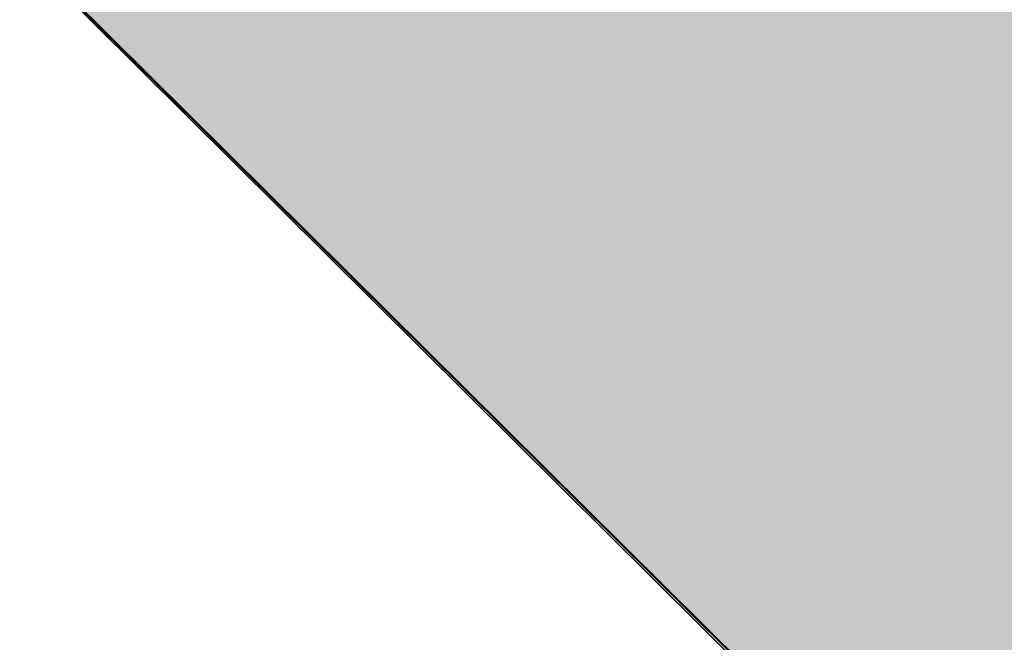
# Model space of a CAD drawing. Header units: millimetres. Extents: x 0 to 16721, y 217 to 10981.
# Tile 34 of 256: x 3648 to 3694, y 6485 to 6514. Entities that reach past the tile are written whole.
import ezdxf

# ---------------------------------------------------------------- set-up
doc = ezdxf.new("R2010")
doc.units = ezdxf.units.MM
doc.layers.add('PDF_PSS & TL', color=7, linetype='Continuous', true_color=0x7fffdf)
doc.layers.add('PDF_pss 1260', color=7, linetype='Continuous')

msp = doc.modelspace()

# ---------------------------------------------------------------- linework, layer by layer
at = {"layer": 'PDF_PSS & TL', "color": 1, "lineweight": 40}
msp.add_lwpolyline([(3305.77, 6856.902), (3520.583, 7074.315), (4287.441, 6313.565), (4073.927, 6094.463), (4280.033, 5927.992), (4391.014, 5959.571), (4512.131, 5917.466), (4722.786, 5999.727), (4726.165, 5845.471), (4359.565, 5803.626), (3979.19, 5760.482), (3946.052, 5956.322), (3935.396, 6019.09), (3928.118, 6061.975), (3915.903, 6134.359), (3903.557, 6207.003), (3891.861, 6275.099), (3840.14, 6326.82)], close=True, dxfattribs=at)
at = {"layer": 'PDF_PSS & TL', "color": 5, "transparency": 33554559}
for points in [[(3608.055, 6556.956), (3673.421, 6491.98), (4106.947, 6491.98)], [(3608.055, 6556.956), (4041.451, 6556.956), (4106.947, 6491.98)], [(3673.421, 6491.98), (4106.947, 6491.98), (3891.874, 6275.087)]]:
    msp.add_solid(points, dxfattribs=at)
at = {"layer": 'PDF_pss 1260', "lineweight": 25}
for points in [[(3608.055, 6556.956), (3822.998, 6773.979), (4106.947, 6491.98), (3892.004, 6275.476)], [(3608.055, 6556.956), (3822.738, 6773.719), (4106.947, 6491.98), (3891.874, 6275.087)]]:
    msp.add_lwpolyline(points, close=True, dxfattribs=at)

doc.saveas('drawing.dxf')
